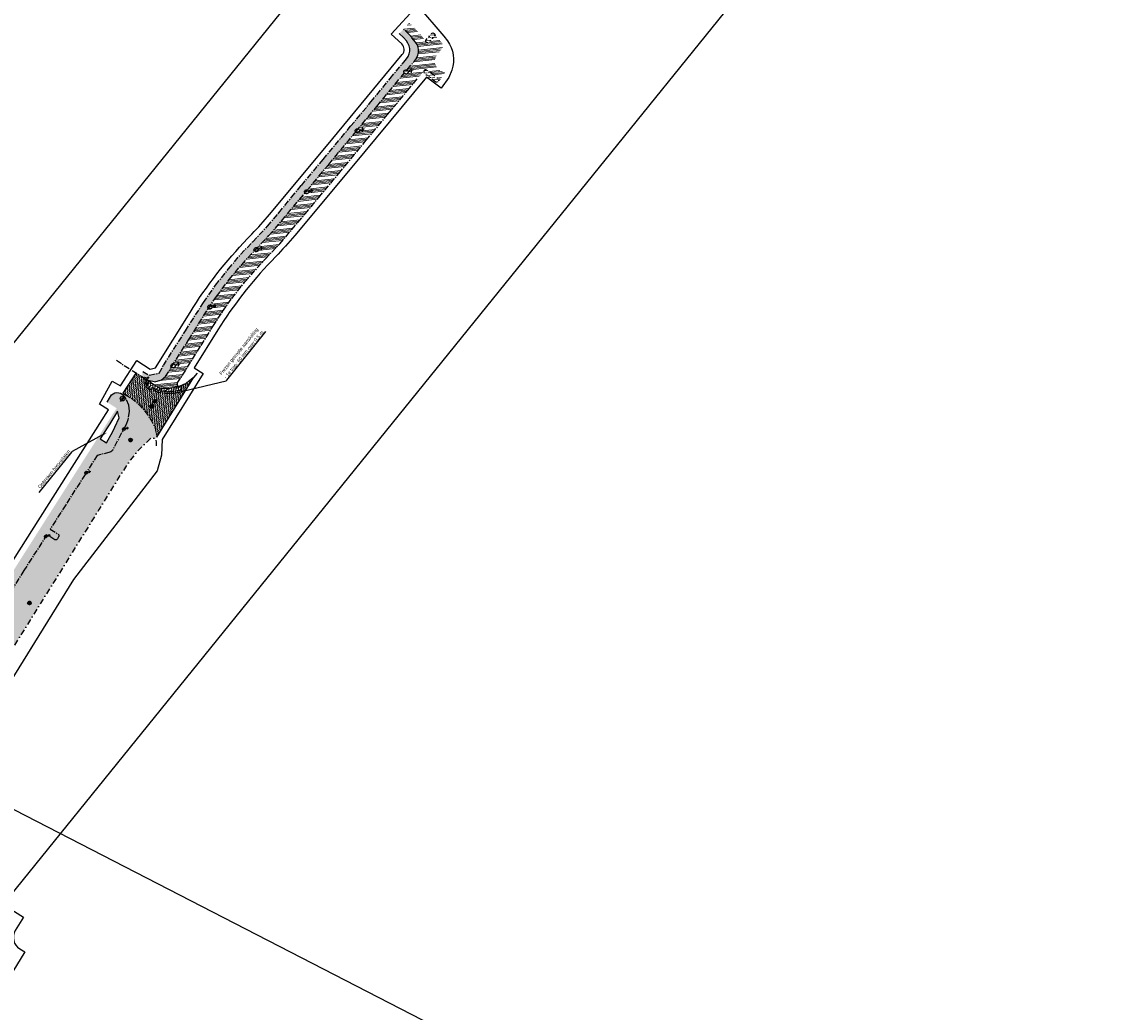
# Model space of a CAD drawing. Header units: metres. Extents: x 152057 to 155740, y 463538 to 465228.
# Tile 63 of 65: x 153891 to 154169, y 463814 to 464068. Entities that reach past the tile are written whole.
import ezdxf
from ezdxf import colors
from ezdxf.entities.mleader import LeaderData, LeaderLine
from ezdxf.math import Vec2, Vec3

# ---------------------------------------------------------------- set-up
doc = ezdxf.new("R2010")
doc.units = ezdxf.units.M
for name, pattern in [('CENTER__G5', [2.4, 1.5, -0.3, 0.3, -0.3]), ('DASHDOT__G5', [3, 1.5, -0.75, 0, -0.75]), ('DIVIDE__G5', [3.75, 1.5, -0.75, 0, -0.75, 0, -0.75])]:
    doc.linetypes.add(name, pattern=pattern)
doc.layers.add('-DR-alg-kader', color=3, linetype='Continuous', plot=False)
for name, color, linetype in [('-DR-alg-projectgrens 1-500', 3, 'PROJECTGRENS_1-500'), ('-DR-v-inr-verkeersbordpaal', 2, 'Continuous'), ('-DR-v-rio-inspectieput opnieuw stellen', 1, 'Continuous'), ('-DR-v-rio-straatkolk', 1, 'Continuous'), ('-DR-v-rio-trottoirkolk', 1, 'Continuous'), ('-DR-v-txt', 2, 'Continuous'), ('-DR-v-vh-asfalt frezen aansluiting', 2, 'CENTER__G5'), ('-DR-v-vh-asfalt zagen', 10, 'CENTER__G5'), ('-DR-v-vh-band 10x20', 5, 'CENTER__G5'), ('-DR-v-vh-band 10x20 gazon', 4, 'CENTER__G5'), ('-DR-v-vh-band 13-15x25', 5, 'DASHDOT__G5'), ('-DR-v-vh-band 18-20x25', 5, 'DIVIDE__G5'), ('-DR-v-vh-goottegel', 151, 'CENTER__G5'), ('-DR-v-vh-scheiding verhardingen', 1, 'Continuous')]:
    doc.layers.add(name, color=color, linetype=linetype)
for name, color, linetype, lineweight in [('-DR-v-vh-arc-asfalt frezen', 252, 'Continuous', 9), ('-DR-v-vh-arc-asfalt opbreken', 252, 'Continuous', 9), ('-DR-v-vh-arc-BSS dubbelklinker', 252, 'Continuous', 9), ('-DR-v-vh-arc-BSS keiformaat', 252, 'Continuous', 9), ('-DR-v-vh-arc-BSS waalformaat', 252, 'Continuous', 9), ('-DR-v-vh-arc-tegels', 252, 'Continuous', 9)]:
    doc.layers.add(name, color=color, linetype=linetype, lineweight=lineweight)
doc.styles.add('18_100', font='romans.shx', dxfattribs={"width": 0.8, "height": 0.18})
doc.styles.add('18_200', font='romans.shx', dxfattribs={"width": 0.8, "height": 0.36})
doc.styles.add('CE', font='txt', dxfattribs={"height": 1.8})
doc.linetypes.add('PROJECTGRENS_1-500', pattern='A,0.8,-0.32,[133,ltypeshp.shx,S=0.32,R=0,X=-0.32,Y=0],-0.32,3.18', length=4.62)
pattern_1 = [(96.0405, (153867.6298, 463818.5424), (-0.9472115, -0.100233), []), (96.0405, (153868.0533, 463819.06615), (-0.9472115, -0.100233), [1.190625, -0.238125, 0, -0.238125])]
pattern_2 = [(186.0405, (153867.6298, 463818.5424), (0.133644, -1.2629486), []), (186.0405, (153866.9315, 463819.1071), (0.133644, -1.2629486), [0.635, -0.3175])]

# ---------------------------------------------------------------- blocks, each defined once
blk = doc.blocks.new('TROTTOIRKOLK')
at = {"ltscale": 2}
blk.add_ellipse((0, 0), major_axis=(-0.127, 0.127), ratio=1, start_param=3.926991, end_param=10.210176, dxfattribs=at)
at = {"ltscale": 2, "style": '18_100', "width": 0.8}
blk.add_text('TK', height=0.216, dxfattribs=at).set_placement((0.19, -0.37))
at = {"style": '18_200', "width": 0.8}
blk.add_attdef('HOOGTE', (0.21, 0.18), '', height=0.25, dxfattribs=at)
blk = doc.blocks.new('verkeersbord')
blk.add_line((-0.3, 0), (0.3, 0))
for radius in [0.2, 0.0745]:
    blk.add_circle((0, 0), radius)
at = {"style": '18_200', "width": 0.8}
blk.add_attdef('HOOGTE', (0.245, 0.178), '', height=0.25, dxfattribs=at)
blk = doc.blocks.new('straatkolk bestaand')
at = {"ltscale": 2}
blk.add_ellipse((0, 0), major_axis=(-0.127, 0.127), ratio=1, start_param=3.926991, end_param=10.210176, dxfattribs=at)
at = {"ltscale": 2, "style": '18_100', "width": 0.8}
blk.add_text('SK', height=0.216, dxfattribs=at).set_placement((0.193, -0.375))
at = {"style": '18_200', "width": 0.8}
blk.add_attdef('HOOGTE', (0.29, 0.211), '', height=0.25, dxfattribs=at)
blk = doc.blocks.new('put')
at = {"color": 0, "ltscale": 0.5}
for p, q in [((-0.3, 0.06), (-0.06, 0.05)), ((-0.3, 0.03), (-0.03, 0.03)), ((-0.3, 0), (0, 0)), ((-0.29, 0.08), (-0.08, 0.08)), ((-0.28, 0.11), (-0.11, 0.11)), ((-0.27, 0.14), (-0.14, 0.14)), ((-0.27, 0.14), (-0.14, 0.14)), ((-0.25, 0.16), (-0.16, 0.16)), ((-0.23, 0.19), (-0.19, 0.19)), ((0, 0), (0.3, 0)), ((0.03, 0.03), (0.3, 0.03)), ((0.05, 0.05), (0.29, 0.05)), ((0.08, 0.08), (0.29, 0.08)), ((0.11, 0.11), (0.28, 0.11)), ((0.14, 0.14), (0.27, 0.14)), ((0.16, 0.16), (0.25, 0.16)), ((0.19, 0.19), (0.23, 0.19)), ((-0.3, -0.03), (-0.03, -0.03)), ((-0.3, -0.05), (-0.05, -0.05)), ((-0.29, -0.08), (-0.08, -0.08)), ((-0.28, -0.11), (-0.11, -0.11)), ((-0.27, -0.14), (-0.14, -0.14)), ((-0.25, -0.16), (-0.16, -0.16)), ((-0.23, -0.19), (-0.19, -0.19)), ((0.03, -0.03), (0.3, -0.03)), ((0.05, -0.05), (0.29, -0.06)), ((0.08, -0.08), (0.29, -0.08)), ((0.11, -0.11), (0.28, -0.11)), ((0.14, -0.14), (0.27, -0.14)), ((0.16, -0.16), (0.25, -0.16)), ((0.19, -0.19), (0.23, -0.19))]:
    blk.add_line(p, q, dxfattribs=at)
at = {"ltscale": 0.5}
for p, q in [((-0.21, 0.21), (0.21, -0.21)), ((0.21, 0.21), (-0.21, -0.21))]:
    blk.add_line(p, q, dxfattribs=at)
blk.add_ellipse((0, 0), major_axis=(-0.212, 0.212), ratio=1, start_param=3.926991, end_param=10.210176, dxfattribs=at)
at = {"style": '18_200', "width": 0.8}
blk.add_attdef('HOOGTE', (0.4, 0.26), '', height=0.25, dxfattribs=at)

msp = doc.modelspace()

# ---------------------------------------------------------------- hatches: boundary and pattern name
at = {"layer": '-DR-v-vh-arc-asfalt frezen'}
h = msp.add_hatch(dxfattribs=at)
h.set_pattern_fill('AVH-ASFALT_FREESVAK', color=256, scale=0.25, pattern_type=2)
h.set_pattern_definition([(51.0405, (153867.6298, 463818.54243), (-0.0581328, 0.54935995), [0.390625, -0.390625]), (141.0405, (153867.8754, 463818.84617), (-0.54935995, -0.0581328), [0.390625, -0.390625])])
edge = h.paths.add_edge_path()
edge.add_line((153923.3, 463976.34), (153920.66, 463978))
edge.add_line((153920.66, 463978), (153917.39, 463972.9))
edge.add_line((153917.39, 463972.9), (153919.77, 463971.43))
edge.add_line((153919.77, 463971.43), (153921.76, 463969.77))
edge.add_line((153921.76, 463969.77), (153923.37, 463967.87))
edge.add_line((153923.37, 463967.87), (153924.81, 463965.71))
edge.add_line((153924.81, 463965.71), (153925.62, 463964.05))
edge.add_line((153925.62, 463964.05), (153926.08, 463961.66))
edge.add_line((153926.08, 463961.66), (153935.5, 463976.99))
edge.add_line((153935.5, 463976.99), (153935.26, 463976.72))
edge.add_line((153935.26, 463976.72), (153933.34, 463975.32))
edge.add_line((153933.34, 463975.32), (153932.24, 463974.85))
edge.add_line((153932.24, 463974.85), (153932.55, 463973.89))
edge.add_arc((153929.19, 463984.42), 11.05, 238.4968, 287.7018, ccw=False)
edge.add_line((153923.42, 463975), (153923.97, 463975.9))
edge.add_line((153923.97, 463975.9), (153923.3, 463976.34))
at = {"layer": '-DR-v-vh-arc-asfalt opbreken'}
h = msp.add_hatch(dxfattribs=at)
h.set_pattern_fill('AVH-ASFALT_LAAG1-D', color=256, scale=20, angle=-270, pattern_type=2)
h.set_pattern_definition([(201.0405, (153867.6298, 463818.5424), (0.2154168, -0.559996), []), (261.0405, (153867.6298, 463818.5424), (0.5926792, -0.0934416), [])])
edge = h.paths.add_edge_path()
edge.add_line((153931.93, 463974.72), (153932.24, 463974.85))
edge.add_line((153932.24, 463974.85), (153932.55, 463973.89))
edge.add_arc((153929.19, 463984.42), 11.05, 238.4968, 287.7018, ccw=False)
edge.add_line((153923.42, 463975), (153923.97, 463975.9))
edge.add_line((153923.97, 463975.9), (153925.44, 463974.94))
edge.add_line((153925.44, 463974.94), (153927.08, 463974.11))
edge.add_line((153927.08, 463974.11), (153929.08, 463974.04))
edge.add_line((153929.08, 463974.04), (153931.21, 463974.41))
edge.add_line((153931.21, 463974.41), (153931.93, 463974.72))
at = {"layer": '-DR-v-vh-arc-BSS dubbelklinker'}
h = msp.add_hatch(dxfattribs=at)
h.set_pattern_fill('ANSI34', color=256, scale=0.1, angle=90)
h.set_pattern_definition([(186.0405, (153867.6298, 463818.5424), (0.200466, -1.894423), []), (186.0405, (153867.2806, 463818.8248), (0.200466, -1.894423), []), (186.0405, (153866.9315, 463819.107), (0.200466, -1.894423), []), (186.0405, (153866.5823, 463819.3894), (0.200466, -1.894423), [])])
edge = h.paths.add_edge_path()
edge.add_arc((153931.73, 463975.18), 0.5, 176.3919, 289.7167)
edge.add_line((153931.9, 463974.71), (153931.9, 463974.71))
edge.add_line((153931.9, 463974.71), (153931.21, 463974.41))
edge.add_line((153931.21, 463974.41), (153929.08, 463974.04))
edge.add_line((153929.08, 463974.04), (153927.08, 463974.11))
edge.add_line((153927.08, 463974.11), (153925.44, 463974.94))
edge.add_line((153925.44, 463974.94), (153923.78, 463976.01))
edge.add_line((153923.78, 463976.01), (153923.89, 463976.22))
edge.add_line((153923.89, 463976.22), (153925.52, 463975.84))
edge.add_line((153925.52, 463975.84), (153927.16, 463976.26))
edge.add_line((153927.16, 463976.26), (153928.32, 463977.18))
edge.add_line((153928.32, 463977.18), (153929.82, 463979.56))
edge.add_line((153929.82, 463979.56), (153934.22, 463986.62))
edge.add_line((153934.22, 463986.62), (153939.17, 463994.48))
edge.add_line((153939.17, 463994.48), (153941.34, 463997.67))
edge.add_line((153941.34, 463997.67), (153944.57, 464001.98))
edge.add_line((153944.57, 464001.98), (153947.79, 464005.8))
edge.add_line((153947.79, 464005.8), (153951.07, 464009.42))
edge.add_line((153951.07, 464009.42), (153954.78, 464013.28))
edge.add_line((153954.78, 464013.28), (153957.98, 464016.96))
edge.add_line((153957.98, 464016.96), (153959.53, 464018.85))
edge.add_line((153959.53, 464018.85), (153964.51, 464024.79))
edge.add_line((153964.51, 464024.79), (153970.08, 464031.49))
edge.add_line((153970.08, 464031.49), (153977.09, 464039.94))
edge.add_line((153977.09, 464039.94), (153982.38, 464046.34))
edge.add_line((153982.38, 464046.34), (153987.09, 464052.06))
edge.add_line((153987.09, 464052.06), (153990.15, 464055.73))
edge.add_line((153990.15, 464055.73), (153991.99, 464057.93))
edge.add_line((153991.99, 464057.93), (153992.25, 464058.25))
edge.add_line((153992.25, 464058.25), (153992.64, 464058.83))
edge.add_line((153992.64, 464058.83), (153992.92, 464059.47))
edge.add_line((153992.92, 464059.47), (153993.06, 464060.15))
edge.add_line((153993.06, 464060.15), (153993.07, 464060.85))
edge.add_line((153993.07, 464060.85), (153992.94, 464061.53))
edge.add_line((153992.94, 464061.53), (153992.68, 464062.18))
edge.add_line((153992.68, 464062.18), (153992.3, 464062.76))
edge.add_line((153992.3, 464062.76), (153991.36, 464063.94))
edge.add_line((153991.36, 464063.94), (153990.69, 464064.72))
edge.add_line((153990.69, 464064.72), (153989.22, 464066.13))
edge.add_line((153989.22, 464066.13), (153990.69, 464067.67))
edge.add_line((153990.69, 464067.67), (153991.53, 464066.91))
edge.add_line((153991.53, 464066.91), (153992.52, 464065.85))
edge.add_line((153992.52, 464065.85), (153994.04, 464064.15))
edge.add_line((153994.04, 464064.15), (153994.97, 464062.98))
edge.add_line((153994.97, 464062.98), (153994.97, 464062.95))
edge.add_line((153994.97, 464062.95), (153995.13, 464062.73))
edge.add_line((153995.13, 464062.73), (153995.37, 464062.63))
edge.add_line((153995.37, 464062.63), (153995.63, 464062.66))
edge.add_line((153995.63, 464062.66), (153995.83, 464062.83))
edge.add_line((153995.83, 464062.83), (153997.13, 464064.31))
edge.add_line((153997.13, 464064.31), (153997.23, 464064.56))
edge.add_line((153997.23, 464064.56), (153997.21, 464064.72))
edge.add_line((153997.21, 464064.72), (153998.34, 464063.41))
edge.add_line((153998.34, 464063.41), (153999.67, 464061.61))
edge.add_line((153999.67, 464061.61), (153999.33, 464061.53))
edge.add_line((153999.33, 464061.53), (153999.17, 464061.38))
edge.add_line((153999.17, 464061.38), (153997.77, 464059.62))
edge.add_line((153997.77, 464059.62), (153997.48, 464059.15))
edge.add_line((153997.48, 464059.15), (153997.29, 464058.62))
edge.add_line((153997.29, 464058.62), (153997.2, 464058.07))
edge.add_line((153997.2, 464058.07), (153997.23, 464057.51))
edge.add_line((153997.23, 464057.51), (153997.36, 464056.97))
edge.add_line((153997.36, 464056.97), (153997.6, 464056.47))
edge.add_line((153997.6, 464056.47), (153997.93, 464056.04))
edge.add_line((153997.93, 464056.04), (153998.34, 464055.67))
edge.add_line((153998.34, 464055.67), (153998.81, 464055.4))
edge.add_line((153998.81, 464055.4), (153999.33, 464055.22))
edge.add_line((153999.33, 464055.22), (153999.51, 464055.19))
edge.add_line((153999.51, 464055.19), (153999.7, 464055.24))
edge.add_line((153999.7, 464055.24), (153999.84, 464055.37))
edge.add_line((153999.84, 464055.37), (153999.53, 464054.45))
edge.add_line((153999.53, 464054.45), (153998.69, 464053.34))
edge.add_line((153998.69, 464053.34), (153998.3, 464052.87))
edge.add_line((153998.3, 464052.87), (153998.27, 464053.23))
edge.add_line((153998.27, 464053.23), (153998.11, 464053.45))
edge.add_line((153998.11, 464053.45), (153995.2, 464055.65))
edge.add_line((153995.2, 464055.65), (153994.96, 464055.74))
edge.add_line((153994.96, 464055.74), (153994.7, 464055.71))
edge.add_line((153994.7, 464055.71), (153994.5, 464055.56))
edge.add_line((153994.5, 464055.56), (153992.84, 464053.55))
edge.add_line((153992.84, 464053.55), (153990.23, 464050.37))
edge.add_line((153990.23, 464050.37), (153985.16, 464044.27))
edge.add_line((153985.16, 464044.27), (153979.66, 464037.66))
edge.add_line((153979.66, 464037.66), (153972.66, 464029.17))
edge.add_line((153972.66, 464029.17), (153967.53, 464023.03))
edge.add_line((153967.53, 464023.03), (153964.02, 464018.79))
edge.add_line((153964.02, 464018.79), (153957.52, 464011.15))
edge.add_line((153957.52, 464011.15), (153953.82, 464007.26))
edge.add_line((153953.82, 464007.26), (153948.6, 464001.39))
edge.add_line((153948.6, 464001.39), (153945.24, 463997.14))
edge.add_line((153945.24, 463997.14), (153942.89, 463993.8))
edge.add_line((153942.89, 463993.8), (153940.42, 463989.99))
edge.add_line((153940.42, 463989.99), (153937.39, 463985.13))
edge.add_line((153937.39, 463985.13), (153932.66, 463977.55))
edge.add_line((153932.66, 463977.55), (153931.2, 463975.28))
edge.add_line((153931.2, 463975.28), (153931.24, 463975.21))
at = {"layer": '-DR-v-vh-arc-BSS keiformaat'}
h = msp.add_hatch(dxfattribs=at)
h.set_pattern_fill('ANSI36', color=256, scale=0.1, angle=90)
h.set_pattern_definition([(186.04051, (153867.6298, 463818.54243), (-0.519129, -0.3742065), [0.79375, -0.15875, 0, -0.15875])])
h.paths.add_polyline_path([(153919.06, 463955.56), (153921.08, 463958.01), (153924.29, 463961.16), (153924.54, 463961.34), (153924.82, 463961.43), (153925.13, 463961.44), (153925.42, 463961.35), (153925.67, 463961.16), (153926.08, 463961.66), (153925.62, 463964.05), (153924.81, 463965.71), (153923.37, 463967.87), (153921.76, 463969.77), (153919.77, 463971.43), (153917.39, 463972.9), (153917.23, 463972.64), (153918.23, 463971.33), (153918.83, 463969.83), (153919, 463968.26), (153918.65, 463966.1), (153918.18, 463964.85), (153914.68, 463958.24), (153914.67, 463958.24), (153914.52, 463958.03), (153914.31, 463957.87), (153914.07, 463957.77), (153910.83, 463956.99), (153907.7, 463952.09), (153902.76, 463944.34), (153898.79, 463938.13), (153900.79, 463936.83), (153900.95, 463936.65), (153901.01, 463936.41), (153900.94, 463936.18), (153900.93, 463936.16), (153900.61, 463935.63), (153900.56, 463935.55), (153900.39, 463935.38), (153900.16, 463935.33), (153899.94, 463935.4), (153897.94, 463936.7), (153892.03, 463927.5), (153885.9, 463917.78), (153882.02, 463911.71), (153884.28, 463910.3), (153884.45, 463910.12), (153884.51, 463909.88), (153884.44, 463909.64), (153884.4, 463909.57), (153884.09, 463909.05), (153884.08, 463909.03), (153883.9, 463908.86), (153883.66, 463908.8), (153883.43, 463908.87), (153881.14, 463910.3), (153875.45, 463901.34), (153876.42, 463897.21), (153876.43, 463896.85), (153876.3, 463896.51), (153876.28, 463896.48), (153873.21, 463891.53), (153868.58, 463884.1), (153864.69, 463877.85), (153860.71, 463871.51), (153865.27, 463869.16), (153866.02, 463870.39), (153869.27, 463875.58), (153874.39, 463883.86), (153879.99, 463892.84), (153885.74, 463902.09), (153890.93, 463910.46), (153895.52, 463917.86), (153900.61, 463926.02), (153906.03, 463934.75), (153911.31, 463943.21), (153916.7, 463951.91)])
at = {"layer": '-DR-v-vh-arc-BSS waalformaat'}
h = msp.add_hatch(dxfattribs=at)
h.set_pattern_fill('ANSI33', color=256, scale=0.2, angle=90)
h.set_pattern_definition(pattern_2)
h.paths.add_polyline_path([(153996.35, 464064.97), (153996.56, 464065.11), (153996.81, 464065.13), (153997.04, 464065.03), (153997.2, 464064.82), (153997.23, 464064.56), (153997.13, 464064.31), (153995.83, 464062.83), (153995.63, 464062.66), (153995.37, 464062.63), (153995.13, 464062.73), (153994.97, 464062.95), (153994.94, 464063.22), (153995.06, 464063.46)])
h = msp.add_hatch(dxfattribs=at)
h.set_pattern_fill('ANSI33', color=256, scale=0.2, angle=90)
h.set_pattern_definition(pattern_2)
h.paths.add_polyline_path([(153995.2, 464055.65), (153994.96, 464055.74), (153994.7, 464055.71), (153994.5, 464055.56), (153994.39, 464055.32), (153994.41, 464055.06), (153994.56, 464054.84), (153997.48, 464052.64), (153997.71, 464052.55), (153997.97, 464052.58), (153998.18, 464052.72), (153998.29, 464052.96), (153998.27, 464053.23), (153998.11, 464053.45)])
at = {"layer": '-DR-v-vh-arc-tegels'}
h = msp.add_hatch(dxfattribs=at)
h.set_pattern_fill('ANSI35', color=256, scale=0.15)
h.set_pattern_definition(pattern_1)
h.paths.add_polyline_path([(153992.68, 464062.18), (153992.3, 464062.76), (153991.36, 464063.94), (153990.69, 464064.72), (153989.22, 464066.13), (153988.12, 464064.97), (153989.21, 464063.96), (153989.95, 464063.1), (153990.36, 464062.53), (153990.65, 464061.87), (153990.8, 464061.18), (153990.81, 464060.47), (153990.67, 464059.77), (153990.39, 464059.11), (153989.99, 464058.53), (153989.97, 464058.51), (153989.26, 464057.66), (153988.87, 464057.19), (153985.8, 464053.49), (153980.86, 464047.47), (153975.67, 464041.24), (153968.65, 464032.76), (153963.06, 464026.1), (153960.55, 464023.07), (153957.32, 464019.1), (153954.4, 464015.65), (153950.61, 464011.7), (153947.52, 464008.4), (153944.42, 464004.71), (153941.1, 464000.56), (153938, 463996.1), (153933.41, 463988.89), (153927.77, 463980), (153926.65, 463978.07), (153924.17, 463977.48), (153922.45, 463978.47), (153922.3, 463977.13), (153923.18, 463976.56), (153923.89, 463976.22), (153925.52, 463975.84), (153927.16, 463976.26), (153928.32, 463977.18), (153929.82, 463979.56), (153934.22, 463986.62), (153939.17, 463994.48), (153941.34, 463997.67), (153944.57, 464001.98), (153947.79, 464005.8), (153951.07, 464009.42), (153954.78, 464013.28), (153957.98, 464016.96), (153959.53, 464018.85), (153964.51, 464024.79), (153970.08, 464031.49), (153977.09, 464039.94), (153982.38, 464046.34), (153987.09, 464052.06), (153990.15, 464055.73), (153991.99, 464057.93), (153992.25, 464058.25), (153992.64, 464058.83), (153992.92, 464059.47), (153993.06, 464060.15), (153993.07, 464060.85), (153992.94, 464061.53)])
h = msp.add_hatch(dxfattribs=at)
h.set_pattern_fill('ANSI35', color=256, scale=0.15)
h.set_pattern_definition(pattern_1)
h.paths.add_polyline_path([(153911.53, 463961.22), (153913.36, 463964.08), (153914, 463965.1), (153916.04, 463968.32), (153916.4, 463966.64), (153915.34, 463964.24), (153914.79, 463963.11), (153913.16, 463960.19)], flags=16)
h.paths.add_polyline_path([(153913.33, 463970.62), (153915.77, 463969.06), (153871.52, 463899.41), (153874.34, 463897.69), (153875.75, 463896.81), (153876.29, 463896.47), (153876.43, 463896.85), (153876.42, 463897.21), (153875.45, 463901.34), (153881.14, 463910.3), (153883.43, 463908.87), (153883.66, 463908.8), (153883.9, 463908.86), (153884.08, 463909.03), (153884.09, 463909.05), (153884.4, 463909.57), (153884.44, 463909.64), (153884.51, 463909.88), (153884.45, 463910.12), (153884.28, 463910.3), (153882.02, 463911.71), (153885.9, 463917.78), (153892.03, 463927.5), (153897.94, 463936.7), (153899.94, 463935.4), (153900.16, 463935.33), (153900.39, 463935.38), (153900.56, 463935.55), (153900.61, 463935.63), (153900.93, 463936.16), (153900.94, 463936.18), (153901.01, 463936.41), (153900.95, 463936.65), (153900.79, 463936.83), (153898.79, 463938.13), (153902.76, 463944.34), (153907.7, 463952.09), (153910.83, 463956.99), (153914.07, 463957.77), (153914.31, 463957.87), (153914.52, 463958.03), (153914.67, 463958.24), (153914.68, 463958.24), (153918.18, 463964.85), (153918.65, 463966.1), (153919, 463968.26), (153918.83, 463969.83), (153918.23, 463971.33), (153917.23, 463972.64), (153916.81, 463972.89), (153916.33, 463973.03), (153915.84, 463973.06), (153915.35, 463972.97), (153914.89, 463972.77), (153914.49, 463972.46), (153914.18, 463972.07), (153913.96, 463971.62)])

# ---------------------------------------------------------------- linework, layer by layer
at = {"layer": '-DR-alg-kader'}
for points in [[(154169.13, 464191.4), (153867.63, 463818.54), (153799.01, 463874.03), (154100.5, 464246.89)], [(154086.71, 463652.73), (153660.47, 463872.36), (153706.04, 463960.81), (154132.29, 463741.18)]]:
    msp.add_lwpolyline(points, close=True, dxfattribs=at)
at = {"layer": '-DR-alg-projectgrens 1-500', "flags": 128}
msp.add_lwpolyline([(152877.71, 464076.44), (152906.25, 464079.61), (152930.68, 464081.64), (152941.22, 464082.43), (152942.77, 464081.18), (152971.74, 464083.33, 0.342855), (152979.39, 464090.24), (152980.99, 464099.25), (152988.42, 464097.93), (152987.93, 464095.19), (153019.59, 464091.83, -0.118697), (153016.45, 464101.64), (153016.19, 464105.27), (153022.93, 464105.7), (153023.19, 464102.13, 0.100442), (153024.83, 464096.29), (153028.21, 464091.46, 0.095188), (153031.48, 464088.28), (153034.4, 464086.36, 0.123665), (153043.19, 464083.3), (153077.76, 464080.23), (153090.03, 464077.33), (153105.74, 464074.2), (153139.07, 464069.19), (153190.99, 464059.08), (153197.35, 464057.64), (153196.94, 464056.38), (153233.21, 464046.68), (153241.61, 464046.33, -0.02169), (153245.72, 464045.99), (153246.05, 464047.26), (153260.87, 464043.37), (153260.63, 464042.55), (153270.75, 464039.87), (153281.12, 464037.09), (153287.26, 464035.61), (153334.59, 464023.48), (153336.67, 464022.91), (153337.81, 464022.62), (153349.26, 464019.71), (153359.92, 464016.81), (153371.27, 464013.92), (153434.68, 463997.36), (153441.03, 464001.13), (153452.41, 463998.15), (153454.77, 463994.18), (153454.26, 463992.24), (153484.54, 463984.33), (153488.73, 463994.72), (153490.18, 463998.17), (153498.75, 464019.33), (153506.31, 464025.12), (153511.06, 464018.92), (153507.51, 464016.2, 0.133812), (153504.1, 464011.73), (153497.4, 463995.19), (153495.95, 463991.74), (153493.79, 463986.38), (153495.93, 463985.57), (153494.64, 463982.85), (153500.48, 463981.01), (153504.7, 463990.4), (153505.76, 463990.1, -0.028075), (153506.94, 463993.63), (153511.45, 464004.96, 0.045281), (153515.39, 464018.27), (153521.76, 464017.13, -0.034016), (153518.81, 464006.21), (153517.32, 464001.68), (153512.77, 463990.22, 0.08949), (153511, 463981.52), (153510.9, 463976.71, 0.343614), (153511.19, 463976.32), (153557.15, 463963.68), (153587.91, 463955.42, -0.021284), (153693.71, 463922.13), (153723.4, 463910.98), (153733.08, 463907.31), (153743.45, 463903.33), (153750.05, 463900.61), (153754.82, 463898.69), (153787.29, 463885.99), (153839.55, 463866.64), (153847.22, 463865.12), (153850.49, 463866.21), (153852.78, 463867.97), (153869.07, 463894.46), (153870.08, 463899.96), (153913.7, 463968.67), (153911.43, 463970.06), (153914.65, 463976.01), (153916.81, 463974.79), (153920.98, 463981.26), (153924.38, 463979.07), (153925.71, 463979.39), (153934.57, 463993.59, -0.05166), (153949.32, 464012.53), (153950.41, 464013.66, 0.017137), (153954.91, 464018.68), (153969.54, 464036.19), (153988.91, 464059.6, 0.394251), (153988.75, 464062.32), (153986.09, 464064.85), (153992.77, 464072.17), (153999.51, 464064.34), (154000.44, 464063.1, -0.249971), (154001.55, 464055.65), (154000.86, 464053.73), (153998.83, 464051.03), (153995.09, 464053.85), (153976.02, 464030.81), (153961.37, 464013.28, -0.017137), (153956.48, 464007.83), (153955.4, 464006.7, 0.05166), (153941.72, 463989.13), (153935.63, 463979.39), (153937.95, 463977.95), (153927.47, 463961.05), (153927.3, 463957.07), (153926.13, 463952.99), (153904.7, 463925.18), (153861.11, 463854.87), (153869.66, 463849.84), (153870.98, 463851.96), (153875.69, 463849.11), (153873.91, 463846.23, -0.000754), (153877.54, 463844.05), (153878.93, 463846.9), (153891.93, 463838.77), (153889.83, 463835.32, 0.414492), (153890.97, 463830.64), (153892.25, 463829.87), (153888.27, 463823.26), (153884.11, 463813.91), (153880.04, 463805.58), (153877.63, 463802.69), (153885.69, 463798.72), (153937.61, 463774.62), (153959.42, 463764.25), (153995.09, 463745.93), (154013.99, 463735.53), (154050.42, 463714.5), (154056.41, 463724.89), (154053.8, 463726.49), (154058.17, 463733.63), (154067.74, 463727.68), (154065.56, 463724.14), (154063.7, 463722.41), (154056.96, 463710.73), (154061.37, 463708.18), (154056.47, 463699.27), (154051.87, 463696.98), (154059.98, 463678.03), (153985.89, 463713.24), (153983.77, 463718.81), (153968.96, 463738.38), (153972.58, 463745.69), (153935.7, 463764.82), (153869.31, 463795.32), (153863.89, 463793.58), (153855.18, 463796.85), (153856.76, 463799.2), (153853.37, 463801.29), (153852.21, 463798.99), (153842.65, 463804.44), (153840.88, 463806.37), (153840.98, 463807.05), (153773.47, 463843.42), (153762.11, 463846.93), (153689.45, 463879.6), (153681.76, 463883.9), (153680.98, 463885.65), (153668.33, 463890.54), (153597.14, 463913.11), (153593.58, 463911.51), (153515.87, 463932.13), (153512.7, 463930.42), (153501.39, 463933.36), (153497.45, 463928.86), (153493.71, 463932.09), (153476.47, 463936.95), (153475.4, 463933.77), (153467.04, 463935.82), (153468.44, 463942.19), (153459.95, 463947.53), (153450.22, 463951.08), (153328.22, 463985), (153323.16, 463986.22), (153320.55, 463988.67), (153239.27, 464007.69), (153227.1, 464007.46), (153179.75, 464017.52), (153164.94, 464021.67), (153159.19, 464024.63), (153132.61, 464029.39), (153109.22, 464033.88), (153051.39, 464036.05), (153024.38, 464032.18), (153004.94, 464033.53), (152999.95, 464027.78), (152987.02, 464030.91), (152972.38, 464031.81), (152972.49, 464029.63), (152967.8, 464029.45), (152966.7, 464032.94), (152914.45, 464036.02), (152888.39, 464036.56), (152883.14, 464031.8), (152878.31, 464036.08), (152858.76, 464036.54), (152848.36, 464035.85), (152828.23, 464033.95), (152814.52, 464032), (152800.4, 464029.59), (152772.88, 464024.65), (152737.92, 464016.81), (152693.21, 464004.49), (152679.12, 463999.42), (152674.82, 463997.99), (152627.13, 463980.05), (152586.31, 463962.6), (152553.31, 463945.85), (152534.82, 463936.3), (152515.03, 463924.08), (152509.88, 463918.68), (152508.8, 463913.69), (152502.23, 463912.7), (152491.05, 463903.33), (152488.18, 463896.04), (152481.72, 463892.26), (152480.41, 463894.73), (152453.57, 463879.02, 0.037552), (152440.88, 463870.26), (152430.33, 463861.73), (152410.69, 463845.86, -0.023459), (152406.37, 463842.69), (152398.68, 463837.59, 0.03392), (152389.77, 463830.76), (152287.25, 463740.58), (152281, 463747.31), (152290.6, 463755.75), (152299.52, 463763.64), (152309.7, 463772.56), (152317.83, 463779.69), (152328.87, 463789.42), (152336.73, 463796.38), (152347.27, 463805.68), (152354.74, 463812.28), (152366.33, 463822.53), (152374.71, 463829.82), (152385.91, 463839.54), (152390.97, 463843.53), (152396.39, 463847.09), (152400.21, 463849.63), (152403.4, 463851.82), (152405.37, 463853.39), (152412.03, 463858.76), (152421.51, 463866.4), (152430.59, 463873.9), (152439.66, 463880.97), (152444.25, 463884.08), (152449.94, 463887.61), (152457.8, 463892.17), (152471.61, 463900.07, 0.396884), (152472.41, 463902.69), (152465.65, 463916.33), (152462.31, 463921.76), (152454.36, 463929.71), (152457.8, 463933.15), (152448.41, 463944.51), (152439.89, 463954.8), (152437.16, 463958.11, 0.031998), (152428.83, 463966.96), (152419.36, 463959.63), (152407.25, 463965.07), (152409.13, 463969.12), (152407.71, 463972.93), (152405.57, 463973.94), (152410.21, 463984.22), (152395.74, 463999.06, 0.049406), (152383.48, 464008.04), (152234.85, 464095.83, 0.006342), (152225.45, 464101.21, 0.052448), (152146.94, 464134.89), (152140.18, 464137.09, -0.036038), (152138.33, 464137.84, 0.102357), (152127.98, 464140.14, -0.055379), (152124.87, 464140.2), (152113.53, 464141.66), (152114.91, 464152.33), (152123.45, 464151.19, 0.346758), (152131.6, 464156.6), (152134.73, 464167.83), (152135.48, 464170.43), (152145.81, 464167.52), (152145.07, 464164.92), (152142.67, 464156.4, 0.396872), (152147.68, 464146.8), (152150.51, 464145.81, -0.049562), (152240.24, 464104.96), (152388.86, 464017.17, -0.049482), (152402.84, 464006.94), (152407.86, 464002.43), (152424.59, 463998.44), (152429.47, 464001.19), (152440.11, 463997.55), (152445.94, 463971.45), (152468.37, 463944.32), (152479.67, 463952.04), (152484.24, 463956.9), (152488.3, 463954.67, 0.125999), (152491.45, 463954.27), (152491.85, 463954.32, 0.093581), (152495.43, 463955.74, 0.01581), (152495.86, 463955.96), (152508.34, 463962.94, -0.023724), (152559.69, 463988.54), (152572.44, 463994.22), (152581.11, 463997.49, 0.00994), (152584.75, 463998.94), (152586.66, 464003.17, -0.011458), (152621.98, 464017.87), (152622.62, 464019.32, -0.116825), (152627.12, 464024.3, -0.06634), (152629.85, 464025.69), (152662.61, 464037.23, -0.04014), (152663.62, 464037.51), (152666.74, 464038.13), (152681.9, 464039.86, -0.085576), (152684.44, 464039.71), (152706.39, 464046.98), (152707.27, 464044.34), (152724.65, 464048.67), (152724.22, 464050.63), (152728.1, 464051.59), (152728.54, 464049.64), (152738.25, 464052.06, -0.023794), (152748.19, 464054.04), (152763.92, 464056.4), (152784.67, 464060.63), (152815.29, 464065.81), (152824.57, 464069.11), (152858.87, 464074.31), (152874.97, 464076.12)], format="xyb", close=True, dxfattribs=at)
at = {"layer": '-DR-v-vh-asfalt frezen aansluiting', "flags": 128}
msp.add_lwpolyline([(153923.54, 463976.15), (153922.74, 463974.84, 0.240888), (153933.18, 463973.58), (153932.72, 463975.01)], format="xyb", dxfattribs=at)
at = {"layer": '-DR-v-vh-asfalt zagen', "flags": 128}
msp.add_lwpolyline([(153923.97, 463975.89), (153923.42, 463975, 0.218058), (153932.55, 463973.89), (153932.24, 463974.85)], format="xyb", dxfattribs=at)
at = {"layer": '-DR-v-vh-band 10x20'}
for points in [[(153922.45, 463978.47), (153924.17, 463977.48), (153926.65, 463978.07), (153927.77, 463980), (153933.41, 463988.89), (153938, 463996.1), (153941.1, 464000.56), (153944.42, 464004.71), (153947.52, 464008.4), (153950.61, 464011.7), (153954.4, 464015.65), (153957.32, 464019.1), (153960.55, 464023.07), (153963.06, 464026.1), (153968.65, 464032.76), (153975.67, 464041.24), (153980.86, 464047.47), (153985.8, 464053.49), (153988.87, 464057.19), (153989.26, 464057.66), (153989.97, 464058.51), (153989.99, 464058.53), (153990.39, 464059.11), (153990.67, 464059.77), (153990.81, 464060.47), (153990.8, 464061.18), (153990.65, 464061.87), (153990.36, 464062.53), (153989.95, 464063.1), (153989.21, 464063.96), (153988.12, 464064.97)], [(153932.66, 463977.55), (153932.66, 463977.55), (153937.39, 463985.13), (153940.42, 463989.99), (153942.89, 463993.8), (153945.24, 463997.14), (153948.6, 464001.39), (153953.82, 464007.26), (153957.52, 464011.15), (153964.02, 464018.79), (153967.53, 464023.03), (153972.66, 464029.17), (153979.67, 464037.66), (153985.16, 464044.27), (153990.23, 464050.37), (153992.84, 464053.55)], [(153913.32, 463970.61), (153913.96, 463971.62), (153914.18, 463972.07), (153914.49, 463972.46), (153914.89, 463972.77), (153915.35, 463972.97), (153915.84, 463973.06), (153916.33, 463973.03), (153916.81, 463972.89), (153917.23, 463972.64), (153918.23, 463971.33), (153918.83, 463969.83), (153919, 463968.26), (153918.65, 463966.1), (153918.18, 463964.85), (153914.68, 463958.24), (153914.67, 463958.24), (153914.52, 463958.03), (153914.31, 463957.87), (153914.07, 463957.77), (153910.83, 463956.99), (153907.7, 463952.09), (153902.76, 463944.34), (153898.79, 463938.13), (153900.79, 463936.83), (153900.95, 463936.65), (153901.01, 463936.41), (153900.94, 463936.18), (153900.93, 463936.16), (153900.61, 463935.63), (153900.56, 463935.55), (153900.39, 463935.38), (153900.16, 463935.33), (153899.94, 463935.4), (153897.94, 463936.7), (153892.03, 463927.5), (153885.9, 463917.78)]]:
    msp.add_lwpolyline(points, dxfattribs=at)
msp.add_lwpolyline([(153936.42, 463978.03), (153935.26, 463976.72), (153933.34, 463975.32), (153931.93, 463974.72, -0.73869), (153931.31, 463975.45), (153932.66, 463977.55)], format="xyb", dxfattribs=at)
at = {"layer": '-DR-v-vh-band 10x20 gazon'}
msp.add_lwpolyline([(153915.72, 463981.33), (153923.18, 463976.56), (153923.89, 463976.22), (153925.52, 463975.84), (153927.16, 463976.26), (153928.32, 463977.18), (153929.82, 463979.56), (153934.22, 463986.62), (153939.17, 463994.48), (153941.34, 463997.67), (153944.57, 464001.98), (153947.79, 464005.8), (153951.07, 464009.42), (153954.78, 464013.28), (153957.98, 464016.96), (153959.53, 464018.85), (153964.51, 464024.79), (153970.08, 464031.49), (153977.09, 464039.94), (153982.38, 464046.34), (153987.09, 464052.06), (153990.15, 464055.73), (153991.99, 464057.93), (153992.25, 464058.25), (153992.64, 464058.83), (153992.92, 464059.47), (153993.06, 464060.15), (153993.07, 464060.85), (153992.94, 464061.53), (153992.68, 464062.18), (153992.3, 464062.76), (153991.36, 464063.94), (153990.69, 464064.72), (153989.22, 464066.13)], dxfattribs=at)
at = {"layer": '-DR-v-vh-band 13-15x25', "flags": 128}
msp.add_lwpolyline([(153925.99, 463959.43), (153925.98, 463960.44), (153925.92, 463960.81), (153925.72, 463961.13), (153925.42, 463961.35), (153925.13, 463961.44), (153924.82, 463961.43), (153924.54, 463961.34), (153924.29, 463961.16), (153921.08, 463958.01), (153919.06, 463955.56), (153916.7, 463951.91), (153911.31, 463943.21), (153906.03, 463934.75), (153900.61, 463926.02), (153895.52, 463917.86), (153890.93, 463910.46), (153885.74, 463902.09), (153879.99, 463892.84), (153874.39, 463883.86), (153869.27, 463875.58), (153866.02, 463870.39), (153863.05, 463865.5), (153862.11, 463863.96), (153860.53, 463861.51), (153859.54, 463860.41, 0.241157), (153859.34, 463858.18), (153860.03, 463857.01), (153860.43, 463856.72), (153861.1, 463857.71)], format="xyb", dxfattribs=at)
at = {"layer": '-DR-v-vh-band 18-20x25', "flags": 128}
for points in [[(153996.35, 464064.97), (153996.56, 464065.11), (153996.81, 464065.13), (153997.04, 464065.03), (153997.2, 464064.82), (153997.23, 464064.56), (153997.13, 464064.31), (153995.83, 464062.83), (153995.63, 464062.66), (153995.37, 464062.63), (153995.13, 464062.73), (153994.97, 464062.95), (153994.94, 464063.22), (153995.06, 464063.46)], [(153995.2, 464055.65), (153994.96, 464055.74), (153994.7, 464055.71), (153994.5, 464055.56), (153994.39, 464055.32), (153994.41, 464055.06), (153994.56, 464054.84), (153997.48, 464052.64), (153997.71, 464052.55), (153997.97, 464052.58), (153998.18, 464052.72), (153998.29, 464052.96), (153998.27, 464053.23), (153998.11, 464053.45)]]:
    msp.add_lwpolyline(points, close=True, dxfattribs=at)
at = {"layer": '-DR-v-vh-goottegel', "flags": 128}
msp.add_lwpolyline([(153917.39, 463972.92), (153917.39, 463972.9), (153919.77, 463971.43), (153921.76, 463969.77), (153923.37, 463967.87), (153924.81, 463965.71), (153925.62, 463964.05), (153926.08, 463961.66)], dxfattribs=at)
at = {"layer": '-DR-v-vh-scheiding verhardingen', "flags": 128}
for points in [[(153920.66, 463978), (153917.39, 463972.92)], [(153926.08, 463961.66), (153935.5, 463976.99)], [(153931.93, 463974.72), (153931.21, 463974.41), (153929.08, 463974.04), (153927.08, 463974.11), (153925.44, 463974.94), (153923.3, 463976.34)]]:
    msp.add_lwpolyline(points, dxfattribs=at)
msp.add_lwpolyline([(153911.53, 463961.22), (153913.16, 463960.19), (153914.79, 463963.11), (153915.34, 463964.24), (153916.4, 463966.64), (153916.04, 463968.32), (153914, 463965.1), (153913.36, 463964.08)], close=True, dxfattribs=at)

# ---------------------------------------------------------------- block references
at = {"layer": '-DR-v-inr-verkeersbordpaal', "xscale": 3, "yscale": 3, "zscale": 3, "rotation": 51.04}
msp.add_blockref('verkeersbord', (153917.32, 463971.52), dxfattribs=at)
at = {"layer": '-DR-v-rio-inspectieput opnieuw stellen', "xscale": 1.5, "yscale": 1.5, "zscale": 1.5, "rotation": 51.12}
for p in [(153925.54, 463970.89), (153924.81, 463969.55), (153919.36, 463960.91), (153893.45, 463919.2)]:
    msp.add_blockref('put', p, dxfattribs=at)
at = {"layer": '-DR-v-rio-straatkolk', "xscale": 3, "yscale": 3, "zscale": 3, "rotation": 51.04}
for p in [(153989.85, 464055.16), (153977.4, 464040.08), (153964.42, 464024.47), (153951.47, 464009.65), (153939.65, 463994.96), (153930.22, 463979.95)]:
    msp.add_blockref('straatkolk bestaand', p, dxfattribs=at)
at = {"layer": '-DR-v-rio-trottoirkolk', "xscale": 2, "yscale": 2, "zscale": 2, "rotation": 51.04}
for p in [(153922.98, 463976.68), (153917.67, 463963.73), (153908.02, 463952.57), (153897.65, 463936.26)]:
    msp.add_blockref('TROTTOIRKOLK', p, dxfattribs=at)

# ---------------------------------------------------------------- leaders
at = {"layer": '-DR-v-txt'}
ml = msp.add_multileader_mtext('Standard', dxfattribs=at)
ml.set_content('Opbreken betonplaten', color=7, style='CE')
ml.set_leader_properties(color=256, linetype='ByLayer', lineweight=-1)
ml.build(insert=Vec2(0, 0))
ml.multileader.update_dxf_attribs({"text_left_attachment_type": 5, "text_right_attachment_type": 5, "dogleg_length": 0.5, "arrow_head_size": 1.25, "scale": 0.5})
ctx = ml.context
ctx.base_point, ctx.scale, ctx.char_height, ctx.arrow_head_size, ctx.landing_gap_size, ctx.plane_origin, ctx.plane_x_axis, ctx.plane_y_axis = Vec3(153896.4, 463948.14), 0.5, 0.9, 1.25, 0.1, Vec3(153906.6, 463977.64), Vec3(0.628771, 0.777591), Vec3(-0.777591, 0.628771)
ctx.left_attachment, ctx.right_attachment = 5, 5
notes = []
notes.append((ctx, [(0, (1, 1, 0), (153904.38, 463958), (-0.628771, -0.777591), 0.25, [(0, [(153913.28, 463962.81)], 0, [])])]))
ctx.mtext.insert, ctx.mtext.text_direction, ctx.mtext.rotation, ctx.mtext.flow_direction = Vec3(153895.55, 463948.96), Vec3(0.628771, 0.777591), 0.890825, 5
at = {"layer": '-DR-v-vh-asfalt frezen aansluiting', "linetype": 'ByBlock'}
ml = msp.add_multileader_mtext('Standard', dxfattribs=at)
ml.set_content('Frezen getrapte aansluiting\\P- 1e trap: 60 mm over 0,5 m', color=7, style='CE')
ml.set_leader_properties(color=256, lineweight=-1)
ml.build(insert=Vec2(0, 0))
ml.multileader.update_dxf_attribs({"text_left_attachment_type": 5, "text_right_attachment_type": 5, "dogleg_length": 0.5, "arrow_head_size": 1.25, "scale": 0.5})
ctx = ml.context
ctx.base_point, ctx.scale, ctx.char_height, ctx.arrow_head_size, ctx.landing_gap_size, ctx.plane_origin, ctx.plane_x_axis, ctx.plane_y_axis = Vec3(153943.98, 463976.27), 0.5, 0.9, 1.25, 0.1, Vec3(153958.38, 463949.92), Vec3(0.628771, 0.777591), Vec3(-0.777591, 0.628771)
ctx.left_attachment, ctx.right_attachment = 5, 5
notes.append((ctx, [(1, (1, 1, 0), (153943.82, 463976.07), (0.628771, 0.777591), 0.25, [(0, [(153931.53, 463973.11)], 0, [])])]))
ctx.mtext.insert, ctx.mtext.text_direction, ctx.mtext.rotation, ctx.mtext.flow_direction = Vec3(153941.96, 463978.03), Vec3(0.628771, 0.777591), 0.890825, 5
for ctx, leaders in notes:
    for number, flags, end, landing, length, lines in leaders:
        leader = LeaderData()
        leader.index, (leader.has_last_leader_line, leader.has_dogleg_vector, leader.attachment_direction) = number, flags
        leader.last_leader_point, leader.dogleg_vector, leader.dogleg_length = Vec3(end), Vec3(landing), length
        for number, points, colour, breaks in lines:
            line = LeaderLine()
            line.index, line.vertices, line.color, line.breaks = number, Vec3.list(points), colors.encode_raw_color(colour), breaks
            leader.lines.append(line)
        ctx.leaders.append(leader)

doc.saveas('drawing.dxf')
